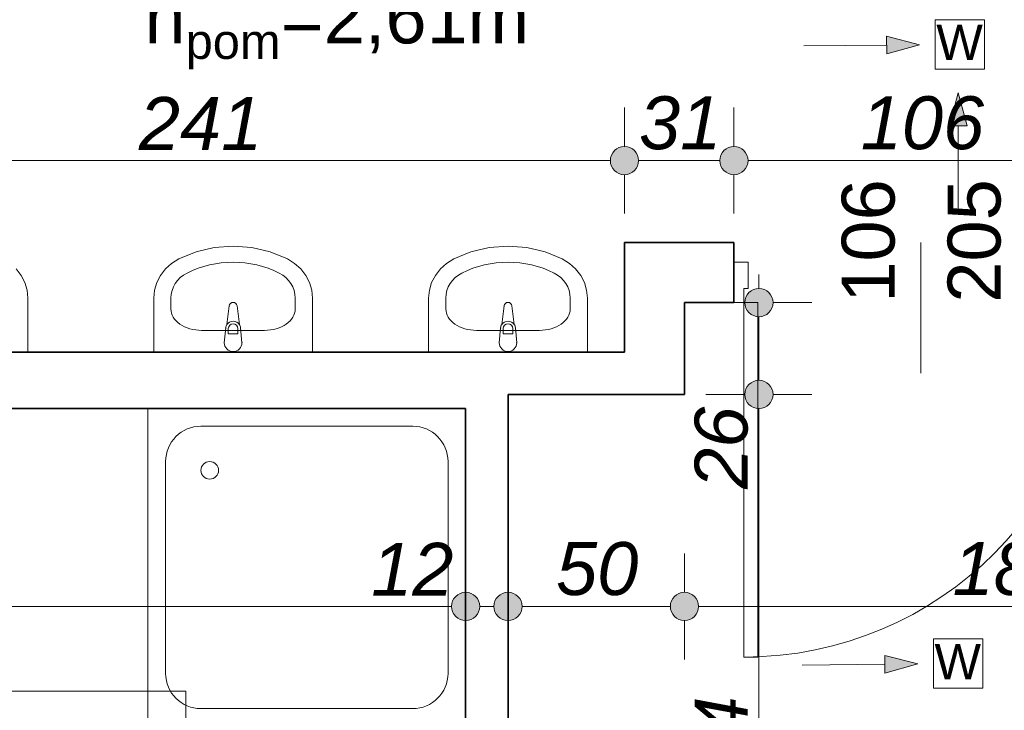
# Model space of a CAD drawing. Header units: millimetres. Extents: x -13944 to 84772, y -78836 to -35317.
# Tile 42 of 85: x 31151 to 33941, y -55358 to -53402. Entities that reach past the tile are written whole.
import ezdxf
from ezdxf.enums import TextEntityAlignment as Align

# ---------------------------------------------------------------- set-up
doc = ezdxf.new("R2010")
doc.units = ezdxf.units.MM
doc.header["$MEASUREMENT"] = 0
for name, color, linetype, lineweight in [('0_Nr_pióra__3', 7, 'Continuous', 20), ('Drzwi ArchiCAD_Nr_pióra__1', 7, 'Continuous', 0), ('Instalacje - Went_Klim_Nr_pióra__42', 150, 'Continuous', 13), ('Konstrukcja - Ściany zew_Nr_pióra__6', 7, 'Continuous', 35), ('Metryczki pomieszczeń ArchiCADa_Nr_pióra__1', 7, 'Continuous', 0), ('Wnetrze - Sanitariaty_Nr_pióra__22', 8, 'Continuous', 13), ('Wymiarowanie - Ogólne_Nr_pióra__82', 114, 'Continuous', 13), ('Znaczniki drzwi ArchiCADa_Nr_pióra__1', 7, 'Continuous', 0), ('Znaczniki drzwi ArchiCADa_Nr_pióra__7', 7, 'Continuous', 70)]:
    doc.layers.add(name, color=color, linetype=linetype, lineweight=lineweight)
doc.layers.add('Elementy modelu - Strefy', color=7, linetype='Continuous')
doc.layers.add('Wymiarowanie - Ogólne', color=7, linetype='Continuous')
doc.layers.add('Wnętrze - Umeblowanie_Nr_pióra__234', color=7, linetype='Continuous', lineweight=0, true_color=0x9f9f9f)
doc.styles.add('GENERATED_STYLE_1', font='txt')
doc.styles.add('GENERATED_STYLE_2', font='txt')
doc.styles.add('GENERATED_STYLE_3', font='txt')
doc.styles.add('GENERATED_STYLE_4', font='txt')
doc.dimstyles.new('GENERATED_STYLE__1', dxfattribs={"dimtxt": 150, "dimasz": 152, "dimexe": 0.18, "dimexo": 0, "dimgap": 0.09, "dimtad": 1, "dimlfac": 0.1, "dimzin": 0, "dimdsep": 46, "dimtxsty": 'GENERATED_STYLE_3', "dimblk": 'ARROWHEAD_11', "dimblk1": 'ARROWHEAD_11', "dimblk2": 'ARROWHEAD_11', "dimcen": 0.09, "dimclrd": 114, "dimclre": 114, "dimclrt": 114, "dimazin": 0, "dimtfac": 1, "dimtdec": 4, "dimtmove": 0, "dimatfit": 3, "dimfxl": 1, "dimtolj": 1, "dimtzin": 0, "dimarcsym": 0})
doc.dimstyles.new('GENERATED_STYLE__2', dxfattribs={"dimtxt": 150, "dimasz": 152, "dimexe": 0.18, "dimexo": 0, "dimgap": 0.09, "dimtad": 1, "dimtih": 1, "dimtoh": 1, "dimlfac": 0.1, "dimzin": 0, "dimdsep": 46, "dimtxsty": 'GENERATED_STYLE_3', "dimblk": 'ARROWHEAD_11', "dimblk1": 'ARROWHEAD_11', "dimblk2": 'ARROWHEAD_11', "dimcen": 0.09, "dimclrd": 114, "dimclre": 114, "dimclrt": 114, "dimazin": 0, "dimtfac": 1, "dimtdec": 4, "dimtmove": 0, "dimatfit": 3, "dimfxl": 1, "dimtolj": 1, "dimtzin": 0, "dimarcsym": 0})

# ---------------------------------------------------------------- blocks, each defined once
blk = doc.blocks.new('Śluza męska_2_18_18', base_point=(30387.6, -55586.1))
at = {"layer": 'Metryczki pomieszczeń ArchiCADa_Nr_pióra__1', "linetype": 'Continuous'}
for p, q in [((29653.5, -55303.3), (31621.6, -55303.3)), ((29653.5, -55821.8), (29653.5, -55303.3)), ((30387.6, -55303.3), (30387.6, -55821.8)), ((31621.6, -55303.3), (31621.6, -55821.8)), ((29690.2, -55329.2), (30350.9, -55329.2)), ((29690.2, -55555.5), (29690.2, -55329.2)), ((30350.9, -55329.2), (30350.9, -55555.5)), ((30350.9, -55555.5), (29690.2, -55555.5)), ((29653.5, -55586.1), (31621.6, -55586.1)), ((31621.6, -55821.8), (29653.5, -55821.8))]:
    blk.add_line(p, q, dxfattribs=at)
at = {"layer": 'Metryczki pomieszczeń ArchiCADa_Nr_pióra__1'}
for tag, height, style, p in [('ROOM_NUMBER', 180, 'GENERATED_STYLE_2', (30020.5, -55431.2)), ('ROOM_NAME', 150, 'GENERATED_STYLE_1', (31004.6, -55466.2)), ('ROOM_CALC_AREA', 150, 'GENERATED_STYLE_1', (30020.5, -55698.2)), ('floor_f', 150, 'GENERATED_STYLE_1', (31004.6, -55705.2))]:
    blk.add_attdef(tag, text='', height=height, dxfattribs=dict(at, style=style)).set_placement(p, align=Align.MIDDLE_CENTER)
blk = doc.blocks.new('*D407')
at = {"layer": 'Wymiarowanie - Ogólne_Nr_pióra__82', "linetype": 'Continuous'}
for points in [[(33285.4, -54463), (33282.4, -54447.7), (33273.7, -54434.7), (33260.7, -54426), (33245.4, -54423), (33230.1, -54426), (33217.1, -54434.7), (33208.4, -54447.7), (33205.4, -54463), (33208.4, -54478.3), (33217.1, -54491.3), (33230.1, -54499.9), (33245.4, -54503), (33260.7, -54499.9), (33273.7, -54491.3), (33282.4, -54478.3)], [(33285.4, -56303), (33282.4, -56287.7), (33273.7, -56274.7), (33260.7, -56266), (33245.4, -56263), (33230.1, -56266), (33217.1, -56274.7), (33208.4, -56287.7), (33205.4, -56303), (33208.4, -56318.3), (33217.1, -56331.3), (33230.1, -56339.9), (33245.4, -56343), (33260.7, -56339.9), (33273.7, -56331.3), (33282.4, -56318.3)]]:
    blk.add_hatch(color=256, dxfattribs=at).paths.add_polyline_path(points)
for p, q in [((33205.4, -54463), (33095.4, -54463)), ((33395.4, -54463), (33285.4, -54463)), ((33245.4, -56263), (33245.4, -54503)), ((33205.4, -56303), (33095.4, -56303)), ((33395.4, -56303), (33285.4, -56303))]:
    blk.add_line(p, q, dxfattribs=at)
for centre in [(33245.4, -54463), (33245.4, -56303)]:
    blk.add_circle(centre, 40, dxfattribs=at)
at = {"layer": 'Wymiarowanie - Ogólne_Nr_pióra__82', "char_height": 150, "attachment_point": 7, "rotation": 90, "style": 'GENERATED_STYLE_3'}
for s, insert in [('\\A1;{\\fArial|b0|i1|c238|p38;26}', (33215.4, -54730.6)), ('\\A1;{\\fArial|b0|i1|c238|p38;184}', (33215.4, -55667.6))]:
    blk.add_mtext(s, dxfattribs=dict(at, insert=insert))
blk = doc.blocks.new('ARROWHEAD_11')
at = {"color": 0, "linetype": 'Continuous', "lineweight": 0}
blk.add_line((0, 0), (-1, 0), dxfattribs=at)
at = {"color": 0, "linetype": 'Continuous', "lineweight": 0, "const_width": 0.25, "flags": 128}
blk.add_lwpolyline([(-0.125, 0, 1), (0.125, 0, 1)], format="xyb", close=True, dxfattribs=at)
blk = doc.blocks.new('*D408')
at = {"layer": 'Wymiarowanie - Ogólne_Nr_pióra__82', "linetype": 'Continuous'}
for points in [[(33285.4, -54203), (33282.4, -54187.7), (33273.7, -54174.7), (33260.7, -54166), (33245.4, -54163), (33230.1, -54166), (33217.1, -54174.7), (33208.4, -54187.7), (33205.4, -54203), (33208.4, -54218.3), (33217.1, -54231.3), (33230.1, -54239.9), (33245.4, -54243), (33260.7, -54239.9), (33273.7, -54231.3), (33282.4, -54218.3)], [(33285.4, -54463), (33282.4, -54447.7), (33273.7, -54434.7), (33260.7, -54426), (33245.4, -54423), (33230.1, -54426), (33217.1, -54434.7), (33208.4, -54447.7), (33205.4, -54463), (33208.4, -54478.3), (33217.1, -54491.3), (33230.1, -54499.9), (33245.4, -54503), (33260.7, -54499.9), (33273.7, -54491.3), (33282.4, -54478.3)]]:
    blk.add_hatch(color=256, dxfattribs=at).paths.add_polyline_path(points)
for p, q in [((33245.4, -54163), (33245.4, -54123)), ((33205.4, -54203), (33095.4, -54203)), ((33395.4, -54203), (33285.4, -54203)), ((33245.4, -54423), (33245.4, -54243)), ((33205.4, -54463), (33095.4, -54463)), ((33395.4, -54463), (33285.4, -54463))]:
    blk.add_line(p, q, dxfattribs=at)
for centre in [(33245.4, -54203), (33245.4, -54463)]:
    blk.add_circle(centre, 40, dxfattribs=at)
blk = doc.blocks.new('*D412')
at = {"layer": 'Wymiarowanie - Ogólne_Nr_pióra__82', "linetype": 'Continuous'}
for points in [[(29054.6, -55063.3), (29051.6, -55048), (29042.9, -55035.1), (29029.9, -55026.4), (29014.6, -55023.3), (28999.3, -55026.4), (28986.3, -55035.1), (28977.6, -55048), (28974.6, -55063.3), (28977.6, -55078.6), (28986.3, -55091.6), (28999.3, -55100.3), (29014.6, -55103.3), (29029.9, -55100.3), (29042.9, -55091.6), (29051.6, -55078.6)], [(32454.6, -55063.3), (32451.6, -55048), (32442.9, -55035.1), (32429.9, -55026.4), (32414.6, -55023.3), (32399.3, -55026.4), (32386.3, -55035.1), (32377.6, -55048), (32374.6, -55063.3), (32377.6, -55078.6), (32386.3, -55091.6), (32399.3, -55100.3), (32414.6, -55103.3), (32429.9, -55100.3), (32442.9, -55091.6), (32451.6, -55078.6)]]:
    blk.add_hatch(color=256, dxfattribs=at).paths.add_polyline_path(points)
for p, q in [((29014.6, -55023.3), (29014.6, -54913.3)), ((32414.6, -55023.3), (32414.6, -54913.3)), ((29054.6, -55063.3), (32374.6, -55063.3)), ((29014.6, -55213.3), (29014.6, -55103.3)), ((32414.6, -55213.3), (32414.6, -55103.3))]:
    blk.add_line(p, q, dxfattribs=at)
for centre in [(29014.6, -55063.3), (32414.6, -55063.3)]:
    blk.add_circle(centre, 40, dxfattribs=at)
at = {"layer": 'Wymiarowanie - Ogólne_Nr_pióra__82', "char_height": 150, "attachment_point": 7, "style": 'GENERATED_STYLE_3'}
for s, insert in [('\\A1;{\\fArial|b0|i1|c238|p38;340}', (30430, -55033.3)), ('\\A1;{\\fArial|b0|i1|c238|p38;12}', (32146.9, -55033.3))]:
    blk.add_mtext(s, dxfattribs=dict(at, insert=insert))
blk = doc.blocks.new('*D413')
at = {"layer": 'Wymiarowanie - Ogólne_Nr_pióra__82', "linetype": 'Continuous'}
for points in [[(32454.6, -55063.3), (32451.6, -55048), (32442.9, -55035.1), (32429.9, -55026.4), (32414.6, -55023.3), (32399.3, -55026.4), (32386.3, -55035.1), (32377.6, -55048), (32374.6, -55063.3), (32377.6, -55078.6), (32386.3, -55091.6), (32399.3, -55100.3), (32414.6, -55103.3), (32429.9, -55100.3), (32442.9, -55091.6), (32451.6, -55078.6)], [(32574.6, -55063.3), (32571.6, -55048), (32562.9, -55035.1), (32549.9, -55026.4), (32534.6, -55023.3), (32519.3, -55026.4), (32506.3, -55035.1), (32497.6, -55048), (32494.6, -55063.3), (32497.6, -55078.6), (32506.3, -55091.6), (32519.3, -55100.3), (32534.6, -55103.3), (32549.9, -55100.3), (32562.9, -55091.6), (32571.6, -55078.6)]]:
    blk.add_hatch(color=256, dxfattribs=at).paths.add_polyline_path(points)
for p, q in [((32414.6, -55023.3), (32414.6, -54913.3)), ((32534.6, -55023.3), (32534.6, -54913.3)), ((32454.6, -55063.3), (32494.6, -55063.3)), ((32414.6, -55213.3), (32414.6, -55103.3)), ((32534.6, -55213.3), (32534.6, -55103.3))]:
    blk.add_line(p, q, dxfattribs=at)
for centre in [(32414.6, -55063.3), (32534.6, -55063.3)]:
    blk.add_circle(centre, 40, dxfattribs=at)
blk = doc.blocks.new('*D414')
at = {"layer": 'Wymiarowanie - Ogólne_Nr_pióra__82', "linetype": 'Continuous'}
for points in [[(32574.6, -55063.3), (32571.6, -55048), (32562.9, -55035.1), (32549.9, -55026.4), (32534.6, -55023.3), (32519.3, -55026.4), (32506.3, -55035.1), (32497.6, -55048), (32494.6, -55063.3), (32497.6, -55078.6), (32506.3, -55091.6), (32519.3, -55100.3), (32534.6, -55103.3), (32549.9, -55100.3), (32562.9, -55091.6), (32571.6, -55078.6)], [(33074.6, -55063.3), (33071.6, -55048), (33062.9, -55035.1), (33049.9, -55026.4), (33034.6, -55023.3), (33019.3, -55026.4), (33006.3, -55035.1), (32997.6, -55048), (32994.6, -55063.3), (32997.6, -55078.6), (33006.3, -55091.6), (33019.3, -55100.3), (33034.6, -55103.3), (33049.9, -55100.3), (33062.9, -55091.6), (33071.6, -55078.6)]]:
    blk.add_hatch(color=256, dxfattribs=at).paths.add_polyline_path(points)
for p, q in [((32534.6, -55023.3), (32534.6, -54913.3)), ((33034.6, -55023.3), (33034.6, -54913.3)), ((32574.6, -55063.3), (32994.6, -55063.3)), ((32534.6, -55213.3), (32534.6, -55103.3)), ((33034.6, -55213.3), (33034.6, -55103.3))]:
    blk.add_line(p, q, dxfattribs=at)
for centre in [(32534.6, -55063.3), (33034.6, -55063.3)]:
    blk.add_circle(centre, 40, dxfattribs=at)
at = {"layer": 'Wymiarowanie - Ogólne_Nr_pióra__82', "insert": (32670.8, -55033.3), "char_height": 150, "attachment_point": 7, "style": 'GENERATED_STYLE_3'}
blk.add_mtext('\\A1;{\\fArial|b0|i1|c238|p38;50}', dxfattribs=at)
blk = doc.blocks.new('*D415')
at = {"layer": 'Wymiarowanie - Ogólne_Nr_pióra__82', "linetype": 'Continuous'}
for points in [[(33074.6, -55063.3), (33071.6, -55048), (33062.9, -55035.1), (33049.9, -55026.4), (33034.6, -55023.3), (33019.3, -55026.4), (33006.3, -55035.1), (32997.6, -55048), (32994.6, -55063.3), (32997.6, -55078.6), (33006.3, -55091.6), (33019.3, -55100.3), (33034.6, -55103.3), (33049.9, -55100.3), (33062.9, -55091.6), (33071.6, -55078.6)], [(34934.6, -55063.3), (34931.6, -55048), (34922.9, -55035.1), (34909.9, -55026.4), (34894.6, -55023.3), (34879.3, -55026.4), (34866.3, -55035.1), (34857.6, -55048), (34854.6, -55063.3), (34857.6, -55078.6), (34866.3, -55091.6), (34879.3, -55100.3), (34894.6, -55103.3), (34909.9, -55100.3), (34922.9, -55091.6), (34931.6, -55078.6)]]:
    blk.add_hatch(color=256, dxfattribs=at).paths.add_polyline_path(points)
for p, q in [((33034.6, -55023.3), (33034.6, -54913.3)), ((34894.6, -55023.3), (34894.6, -54913.3)), ((33074.6, -55063.3), (34854.6, -55063.3)), ((34934.6, -55063.3), (34974.6, -55063.3)), ((33034.6, -55213.3), (33034.6, -55103.3)), ((34894.6, -55213.3), (34894.6, -55103.3))]:
    blk.add_line(p, q, dxfattribs=at)
for centre in [(33034.6, -55063.3), (34894.6, -55063.3)]:
    blk.add_circle(centre, 40, dxfattribs=at)
at = {"layer": 'Wymiarowanie - Ogólne_Nr_pióra__82', "insert": (33793.9, -55033.3), "char_height": 150, "attachment_point": 7, "style": 'GENERATED_STYLE_3'}
blk.add_mtext('\\A1;{\\fArial|b0|i1|c238|p38;186}', dxfattribs=at)
blk = doc.blocks.new('*D435')
at = {"layer": 'Wymiarowanie - Ogólne_Nr_pióra__82', "linetype": 'Continuous'}
for points in [[(30494.6, -53800.6), (30491.6, -53785.3), (30482.9, -53772.3), (30469.9, -53763.7), (30454.6, -53760.6), (30439.3, -53763.7), (30426.3, -53772.3), (30417.6, -53785.3), (30414.6, -53800.6), (30417.6, -53815.9), (30426.3, -53828.9), (30439.3, -53837.6), (30454.6, -53840.6), (30469.9, -53837.6), (30482.9, -53828.9), (30491.6, -53815.9)], [(32904.6, -53800.6), (32901.6, -53785.3), (32892.9, -53772.3), (32879.9, -53763.7), (32864.6, -53760.6), (32849.3, -53763.7), (32836.3, -53772.3), (32827.6, -53785.3), (32824.6, -53800.6), (32827.6, -53815.9), (32836.3, -53828.9), (32849.3, -53837.6), (32864.6, -53840.6), (32879.9, -53837.6), (32892.9, -53828.9), (32901.6, -53815.9)]]:
    blk.add_hatch(color=256, dxfattribs=at).paths.add_polyline_path(points)
for p, q in [((30454.6, -53760.6), (30454.6, -53650.6)), ((32864.6, -53760.6), (32864.6, -53650.6)), ((30494.6, -53800.6), (32824.6, -53800.6)), ((30454.6, -53950.6), (30454.6, -53840.6)), ((32864.6, -53950.6), (32864.6, -53840.6))]:
    blk.add_line(p, q, dxfattribs=at)
for centre in [(30454.6, -53800.6), (32864.6, -53800.6)]:
    blk.add_circle(centre, 40, dxfattribs=at)
at = {"layer": 'Wymiarowanie - Ogólne_Nr_pióra__82', "insert": (31488.9, -53770.6), "char_height": 150, "attachment_point": 7, "style": 'GENERATED_STYLE_3'}
blk.add_mtext('\\A1;{\\fArial|b0|i1|c238|p38;241}', dxfattribs=at)
blk = doc.blocks.new('*D436')
at = {"layer": 'Wymiarowanie - Ogólne_Nr_pióra__82', "linetype": 'Continuous'}
for points in [[(32904.6, -53800.6), (32901.6, -53785.3), (32892.9, -53772.3), (32879.9, -53763.7), (32864.6, -53760.6), (32849.3, -53763.7), (32836.3, -53772.3), (32827.6, -53785.3), (32824.6, -53800.6), (32827.6, -53815.9), (32836.3, -53828.9), (32849.3, -53837.6), (32864.6, -53840.6), (32879.9, -53837.6), (32892.9, -53828.9), (32901.6, -53815.9)], [(33214.6, -53800.6), (33211.6, -53785.3), (33202.9, -53772.3), (33189.9, -53763.7), (33174.6, -53760.6), (33159.3, -53763.7), (33146.3, -53772.3), (33137.6, -53785.3), (33134.6, -53800.6), (33137.6, -53815.9), (33146.3, -53828.9), (33159.3, -53837.6), (33174.6, -53840.6), (33189.9, -53837.6), (33202.9, -53828.9), (33211.6, -53815.9)]]:
    blk.add_hatch(color=256, dxfattribs=at).paths.add_polyline_path(points)
for p, q in [((32864.6, -53760.6), (32864.6, -53650.6)), ((33174.6, -53760.6), (33174.6, -53650.6)), ((32904.6, -53800.6), (33134.6, -53800.6)), ((32864.6, -53950.6), (32864.6, -53840.6)), ((33174.6, -53950.6), (33174.6, -53840.6))]:
    blk.add_line(p, q, dxfattribs=at)
for centre in [(32864.6, -53800.6), (33174.6, -53800.6)]:
    blk.add_circle(centre, 40, dxfattribs=at)
at = {"layer": 'Wymiarowanie - Ogólne_Nr_pióra__82', "insert": (32905.8, -53770.6), "char_height": 150, "attachment_point": 7, "style": 'GENERATED_STYLE_3'}
blk.add_mtext('\\A1;{\\fArial|b0|i1|c238|p38;31}', dxfattribs=at)
blk = doc.blocks.new('*D437')
at = {"layer": 'Wymiarowanie - Ogólne_Nr_pióra__82', "linetype": 'Continuous'}
for points in [[(33214.6, -53800.6), (33211.6, -53785.3), (33202.9, -53772.3), (33189.9, -53763.7), (33174.6, -53760.6), (33159.3, -53763.7), (33146.3, -53772.3), (33137.6, -53785.3), (33134.6, -53800.6), (33137.6, -53815.9), (33146.3, -53828.9), (33159.3, -53837.6), (33174.6, -53840.6), (33189.9, -53837.6), (33202.9, -53828.9), (33211.6, -53815.9)], [(34274.6, -53800.6), (34271.6, -53785.3), (34262.9, -53772.3), (34249.9, -53763.7), (34234.6, -53760.6), (34219.3, -53763.7), (34206.3, -53772.3), (34197.6, -53785.3), (34194.6, -53800.6), (34197.6, -53815.9), (34206.3, -53828.9), (34219.3, -53837.6), (34234.6, -53840.6), (34249.9, -53837.6), (34262.9, -53828.9), (34271.6, -53815.9)]]:
    blk.add_hatch(color=256, dxfattribs=at).paths.add_polyline_path(points)
for p, q in [((33174.6, -53760.6), (33174.6, -53650.6)), ((34234.6, -53760.6), (34234.6, -53650.6)), ((33214.6, -53800.6), (34194.6, -53800.6)), ((33174.6, -53950.6), (33174.6, -53840.6)), ((34234.6, -53950.6), (34234.6, -53840.6))]:
    blk.add_line(p, q, dxfattribs=at)
for centre in [(33174.6, -53800.6), (34234.6, -53800.6)]:
    blk.add_circle(centre, 40, dxfattribs=at)
at = {"layer": 'Wymiarowanie - Ogólne_Nr_pióra__82', "insert": (33533.9, -53770.6), "char_height": 150, "attachment_point": 7, "style": 'GENERATED_STYLE_3'}
blk.add_mtext('\\A1;{\\fArial|b0|i1|c238|p38;106}', dxfattribs=at)

msp = doc.modelspace()

# ---------------------------------------------------------------- hatches: boundary and pattern name
at = {"layer": 'Instalacje - Went_Klim_Nr_pióra__42', "linetype": 'Continuous'}
for points in [[(33700.555, -53472.771), (33607.01, -53448.696), (33607.505, -53498.693)], [(33810.266, -53608.572), (33785.266, -53701.873), (33835.266, -53701.873)], [(33695.469, -55226.443), (33601.925, -55202.368), (33602.42, -55252.365)]]:
    msp.add_hatch(color=256, dxfattribs=at).paths.add_polyline_path(points)

# ---------------------------------------------------------------- linework, layer by layer
at = {"layer": 'Drzwi ArchiCAD_Nr_pióra__1', "linetype": 'Continuous'}
for p, q in [((33174.596, -54087.978), (33174.596, -54202.978)), ((33214.596, -54087.978), (33174.596, -54087.978)), ((33174.596, -54202.978), (33174.596, -54087.978)), ((33214.596, -54162.978), (33214.596, -54087.978)), ((33202.596, -54202.978), (33202.596, -54162.978)), ((33202.596, -54162.978), (33214.596, -54162.978)), ((33174.596, -54202.978), (33202.596, -54202.978)), ((33202.596, -55206.978), (33202.596, -54202.978)), ((33202.596, -54202.978), (33242.596, -54202.978)), ((33242.596, -54202.978), (33242.596, -55206.978)), ((33242.596, -55206.978), (33202.596, -55206.978))]:
    msp.add_line(p, q, dxfattribs=at)
msp.add_arc((33202.596, -54202.978), 1004, 270, 0, dxfattribs=at)
at = {"layer": 'Instalacje - Went_Klim_Nr_pióra__42', "linetype": 'Continuous'}
for p, q in [((33744.894, -53401.605), (33884.894, -53401.605)), ((33744.894, -53541.605), (33744.894, -53401.605)), ((33884.894, -53401.605), (33884.894, -53541.605)), ((33372.878, -53476.014), (33607.258, -53473.694)), ((33700.555, -53472.771), (33607.01, -53448.696)), ((33607.505, -53498.693), (33607.01, -53448.696)), ((33700.555, -53472.771), (33607.505, -53498.693)), ((33884.894, -53541.605), (33744.894, -53541.605)), ((33810.266, -53608.572), (33785.266, -53701.873)), ((33810.266, -53608.572), (33835.266, -53701.873)), ((33835.266, -53701.873), (33785.266, -53701.873)), ((33810.266, -53936.264), (33810.266, -53701.873)), ((33739.809, -55155.276), (33879.809, -55155.276)), ((33739.809, -55295.276), (33739.809, -55155.276)), ((33879.809, -55155.276), (33879.809, -55295.276)), ((33695.469, -55226.443), (33601.925, -55202.368)), ((33602.42, -55252.365), (33601.925, -55202.368)), ((33367.793, -55229.686), (33602.172, -55227.366)), ((33695.469, -55226.443), (33602.42, -55252.365)), ((33879.809, -55295.276), (33739.809, -55295.276))]:
    msp.add_line(p, q, dxfattribs=at)
at = {"layer": 'Konstrukcja - Ściany zew_Nr_pióra__6', "linetype": 'Continuous'}
for p, q in [((33174.596, -54087.978), (33174.596, -54032.978)), ((33174.596, -54202.978), (33174.596, -54087.978))]:
    msp.add_line(p, q, dxfattribs=at)
at = {"layer": 'Konstrukcja - Ściany zew_Nr_pióra__6', "linetype": 'Continuous', "flags": 128}
for points in [[(32864.596, -54032.978), (32864.596, -54342.978)], [(33174.596, -54032.978), (32864.596, -54032.978)], [(33034.596, -54462.978), (33034.596, -54202.978)], [(33034.596, -54202.978), (33174.596, -54202.978)], [(32534.596, -54342.978), (30454.596, -54342.978)], [(32864.596, -54342.978), (32534.596, -54342.978)], [(32534.596, -56302.978), (32534.596, -54462.978)], [(32534.596, -54462.978), (33034.596, -54462.978)], [(30454.596, -54502.978), (32414.596, -54502.978)], [(32414.596, -54502.978), (32414.596, -56302.978)]]:
    msp.add_lwpolyline(points, dxfattribs=at)
at = {"layer": 'Wnetrze - Sanitariaty_Nr_pióra__22', "linetype": 'Continuous'}
for p, q in [((31650.809, -54059.29), (31601.915, -54079.251)), ((31702.574, -54047.091), (31650.809, -54059.29)), ((31755.795, -54042.987), (31702.574, -54047.091)), ((31809.016, -54047.091), (31755.795, -54042.987)), ((31860.782, -54059.29), (31809.016, -54047.091)), ((31909.676, -54079.251), (31860.782, -54059.29)), ((32429.61, -54059.29), (32380.716, -54079.251)), ((32481.375, -54047.091), (32429.61, -54059.29)), ((32534.596, -54042.987), (32481.375, -54047.091)), ((32587.818, -54047.091), (32534.596, -54042.987)), ((32639.583, -54059.29), (32587.818, -54047.091)), ((32688.477, -54079.251), (32639.583, -54059.29)), ((31601.915, -54079.251), (31581.681, -54091.738)), ((31929.909, -54091.738), (31909.676, -54079.251)), ((32380.716, -54079.251), (32360.482, -54091.738)), ((32708.711, -54091.738), (32688.477, -54079.251)), ((31155.265, -54125.658), (31141.023, -54107.373)), ((31564.163, -54107.373), (31549.921, -54125.658)), ((31581.681, -54091.738), (31564.163, -54107.373)), ((31947.427, -54107.373), (31929.909, -54091.738)), ((31961.669, -54125.658), (31947.427, -54107.373)), ((32342.964, -54107.373), (32328.723, -54125.658)), ((32360.482, -54091.738), (32342.964, -54107.373)), ((32726.228, -54107.373), (32708.711, -54091.738)), ((32740.47, -54125.658), (32726.228, -54107.373)), ((31165.776, -54146.006), (31155.265, -54125.658)), ((31549.921, -54125.658), (31539.41, -54146.006)), ((31972.18, -54146.006), (31961.669, -54125.658)), ((32328.723, -54125.658), (32318.212, -54146.006)), ((32750.981, -54146.006), (32740.47, -54125.658)), ((31172.22, -54167.769), (31165.776, -54146.006)), ((31174.391, -54190.251), (31172.22, -54167.769)), ((31532.966, -54167.769), (31530.795, -54190.251)), ((31539.41, -54146.006), (31532.966, -54167.769)), ((31978.624, -54167.769), (31972.18, -54146.006)), ((31980.795, -54190.251), (31978.624, -54167.769)), ((32311.768, -54167.769), (32309.596, -54190.251)), ((32318.212, -54146.006), (32311.768, -54167.769)), ((32757.425, -54167.769), (32750.981, -54146.006)), ((32759.596, -54190.251), (32757.425, -54167.769)), ((31174.391, -54342.978), (31174.391, -54190.251)), ((31530.795, -54190.251), (31530.795, -54342.978)), ((31579.708, -54220.796), (31579.708, -54190.251)), ((31931.882, -54220.796), (31931.882, -54190.251)), ((31980.795, -54342.978), (31980.795, -54190.251)), ((32309.596, -54190.251), (32309.596, -54342.978)), ((32358.509, -54220.796), (32358.509, -54190.251)), ((32710.683, -54220.796), (32710.683, -54190.251)), ((32759.596, -54342.978), (32759.596, -54190.251)), ((31744.695, -54212.032), (31738.065, -54264.966)), ((31773.525, -54264.966), (31766.895, -54212.032)), ((32523.496, -54212.032), (32516.867, -54264.966)), ((32552.326, -54264.966), (32545.696, -54212.032)), ((31666.676, -54281.432), (31844.915, -54281.432)), ((31734.795, -54274.48), (31730.795, -54316.432)), ((31742.195, -54291.522), (31742.195, -54276.651)), ((31769.395, -54276.651), (31769.395, -54291.522)), ((31780.795, -54316.432), (31776.795, -54274.48)), ((32445.477, -54281.432), (32623.716, -54281.432)), ((32513.596, -54274.48), (32509.596, -54316.432)), ((32520.996, -54291.522), (32520.996, -54276.651)), ((32548.196, -54276.651), (32548.196, -54291.522)), ((32559.596, -54316.432), (32555.596, -54274.48)), ((31769.395, -54291.522), (31742.195, -54291.522)), ((32548.196, -54291.522), (32520.996, -54291.522)), ((30724.391, -54342.978), (31174.391, -54342.978)), ((31530.795, -54342.978), (31980.795, -54342.978)), ((32309.596, -54342.978), (32759.596, -54342.978))]:
    msp.add_line(p, q, dxfattribs=at)
for centre, radius, start, end in [((31755.795, -54213.423), 11.187, 7.138925, 172.861075), ((32534.596, -54213.423), 11.187, 7.138925, 172.861075), ((31755.795, -54276.38), 21.086, 32.771025, 147.228975), ((32534.596, -54276.38), 21.086, 32.771025, 147.228975), ((31755.795, -54276.38), 21.086, 147.228975, 174.830393), ((31755.795, -54276.651), 13.6, 0, 180), ((31755.795, -54276.38), 21.086, 5.169607, 32.771025), ((32534.596, -54276.38), 21.086, 147.228975, 174.830393), ((32534.596, -54276.651), 13.6, 0, 180), ((32534.596, -54276.38), 21.086, 5.169607, 32.771025), ((31755.795, -54316.432), 25, 180, 0), ((32534.596, -54316.432), 25, 180, 0)]:
    msp.add_arc(centre, radius, start, end, dxfattribs=at)
for centre, major_axis, ratio, start_param, end_param in [((31755.795, -54342.978), (273.913, 0), 0.92929293, 1.07382149, 2.06777117), ((32534.596, -54342.978), (273.913, 0), 0.92929293, 1.07382149, 2.06777117), ((31666.656, -54190.251), (86.948, 0), 0.92929293, 2.06777116, 3.14159265), ((31844.934, -54190.251), (86.948, 0), 0.92929293, 0, 1.0738215), ((32445.457, -54190.251), (86.948, 0), 0.92929293, 2.06777116, 3.14159265), ((32623.736, -54190.251), (86.948, 0), 0.92929293, 0, 1.0738215), ((31666.773, -54220.796), (87.049, 0), 0.69657392, 3.14159265, 4.71238898), ((31844.817, -54220.796), (87.049, 0), 0.69657392, 4.71238898, 6.28318531), ((32445.575, -54220.796), (87.049, 0), 0.69657392, 3.14159265, 4.71238898), ((32623.618, -54220.796), (87.049, 0), 0.69657392, 4.71238898, 6.28318531)]:
    msp.add_ellipse(centre, major_axis=major_axis, ratio=ratio, start_param=start_param, end_param=end_param, dxfattribs=at)
for p in [(31744.695, -54212.032), (32523.496, -54212.032), (31734.795, -54274.48), (31773.525, -54264.966), (32513.596, -54274.48), (32552.326, -54264.966), (31780.795, -54316.432), (32559.596, -54316.432)]:
    msp.add_point(p, dxfattribs=at)
at = {"layer": 'Wnętrze - Umeblowanie_Nr_pióra__234', "linetype": 'Continuous'}
for p, q in [((31514.596, -54502.978), (32414.596, -54502.978)), ((31514.596, -55402.978), (31514.596, -54502.978)), ((32414.596, -54502.978), (32414.596, -55402.978)), ((31664.596, -54552.978), (32264.596, -54552.978)), ((31564.596, -55252.978), (31564.596, -54652.978)), ((32364.596, -54652.978), (32364.596, -55252.978)), ((32264.596, -55352.978), (31664.596, -55352.978))]:
    msp.add_line(p, q, dxfattribs=at)
msp.add_circle((31689.596, -54677.978), 25, dxfattribs=at)
for centre, start, end in [((31664.596, -54652.978), 90, 180), ((32264.596, -54652.978), 0, 90), ((31664.596, -55252.978), 180, 270), ((32264.596, -55252.978), 270, 0)]:
    msp.add_arc(centre, 100, start, end, dxfattribs=at)
at = {"layer": 'Znaczniki drzwi ArchiCADa_Nr_pióra__1', "linetype": 'Continuous'}
msp.add_line((33704.596, -54402.978), (33704.596, -54032.978), dxfattribs=at)

# ---------------------------------------------------------------- block references
at = {"layer": 'Elementy modelu - Strefy', "linetype": 'Continuous'}
ref = msp.add_blockref('Śluza męska_2_18_18', (30387.561, -55586.122), dxfattribs=at)
ref.add_attrib('ROOM_NAME', 'Śluza męska', dxfattribs={"layer": 'Metryczki pomieszczeń ArchiCADa_Nr_pióra__1', "color": 7, "height": 150, "style": 'GENERATED_STYLE_1'}).set_placement((31004.602, -55466.224), align=Align.MIDDLE_CENTER)
ref.add_attrib('ROOM_NUMBER', '2/18', dxfattribs={"layer": 'Metryczki pomieszczeń ArchiCADa_Nr_pióra__1', "color": 7, "height": 180, "style": 'GENERATED_STYLE_2'}).set_placement((30020.541, -55431.234), align=Align.MIDDLE_CENTER)
ref.add_attrib('ROOM_CALC_AREA', '7,8 m2', dxfattribs={"layer": 'Metryczki pomieszczeń ArchiCADa_Nr_pióra__1', "color": 7, "height": 150, "style": 'GENERATED_STYLE_1'}).set_placement((30020.541, -55698.173), align=Align.MIDDLE_CENTER)
ref.add_attrib('floor_f', 'płytki ceram.', dxfattribs={"layer": 'Metryczki pomieszczeń ArchiCADa_Nr_pióra__1', "color": 7, "height": 150, "style": 'GENERATED_STYLE_1'}).set_placement((31004.602, -55705.219), align=Align.MIDDLE_CENTER)

# ---------------------------------------------------------------- texts
at = {"layer": '0_Nr_pióra__3', "linetype": 'Continuous', "insert": (32049.817, -53274.996), "char_height": 150, "attachment_point": 2, "style": 'GENERATED_STYLE_4'}
msp.add_mtext('\\A1;{\\fArial|b0|i0|c0|p38;h\\fArial|b0|i0|c0|p38;\\A1{\\H.66x;\\S ^ pom;}\\fArial|b0|i0|c0|p38;=2,61m}', dxfattribs=at)
at = {"layer": 'Instalacje - Went_Klim_Nr_pióra__42', "linetype": 'Continuous', "char_height": 100, "attachment_point": 6, "style": 'GENERATED_STYLE_1'}
for insert in [(33879.809, -53465.89), (33874.723, -55219.562)]:
    msp.add_mtext('\\A1;{\\fArial|b0|i0|c238|p38;W}', dxfattribs=dict(at, insert=insert))
at = {"layer": 'Znaczniki drzwi ArchiCADa_Nr_pióra__7', "char_height": 150, "attachment_point": 7, "rotation": 90, "style": 'GENERATED_STYLE_1'}
for s, insert in [('\\A1;{\\fArial|b0|i0|c238|p38;106}', (33632.065, -54202.978)), ('\\A1;{\\fArial|b0|i0|c238|p38;205}', (33932.065, -54202.978))]:
    msp.add_mtext(s, dxfattribs=dict(at, insert=insert))

# ---------------------------------------------------------------- dimensions: what is measured, and where the dimension line sits
at = {"layer": 'Wymiarowanie - Ogólne', "color": 114, "linetype": 'Continuous', "lineweight": 13}
for base, p1, p2, picture, middle in [((32864.596, -53800.63), (30454.596, -54092.978), (32864.596, -54032.978), '*D435', (31659.596, -53695.63)), ((33174.596, -53800.63), (32864.596, -54032.978), (33174.596, -54032.978), '*D436', (33019.596, -53695.63)), ((34234.596, -53800.63), (33174.596, -54032.978), (34234.596, -54032.978), '*D437', (33704.596, -53695.63)), ((34894.596, -55063.339), (33034.596, -54752.574), (34894.596, -54492.574), '*D415', (33964.596, -54958.339)), ((32534.596, -55063.339), (32414.596, -54792.574), (32534.596, -54752.574), '*D413', (32260.767, -54958.339)), ((33034.596, -55063.339), (32534.596, -54752.574), (33034.596, -54752.574), '*D414', (32784.596, -54958.339)), ((32414.596, -55063.339), (29014.596, -54792.574), (32414.596, -54792.574), '*D412', (30600.767, -54958.339))]:
    dim = msp.add_linear_dim(base=base, p1=p1, p2=p2, dimstyle='GENERATED_STYLE__2', dxfattribs=at)
    dim.commit()
    dim.dimension.update_dxf_attribs({"geometry": picture, "text_midpoint": middle, "dimtype": 160})
for base, p1, p2, picture, middle in [((33245.399, -54202.978), (32534.596, -54462.978), (33034.596, -54202.978), '*D408', (33140.399, -54616.807)), ((33245.399, -54462.978), (33054.596, -56302.978), (32534.596, -54462.978), '*D407', (33140.399, -55496.807))]:
    dim = msp.add_linear_dim(base=base, p1=p1, p2=p2, angle=90, dimstyle='GENERATED_STYLE__1', dxfattribs=at)
    dim.commit()
    dim.dimension.update_dxf_attribs({"geometry": picture, "text_midpoint": middle, "dimtype": 160, "text_rotation": 90})

doc.saveas('drawing.dxf')
